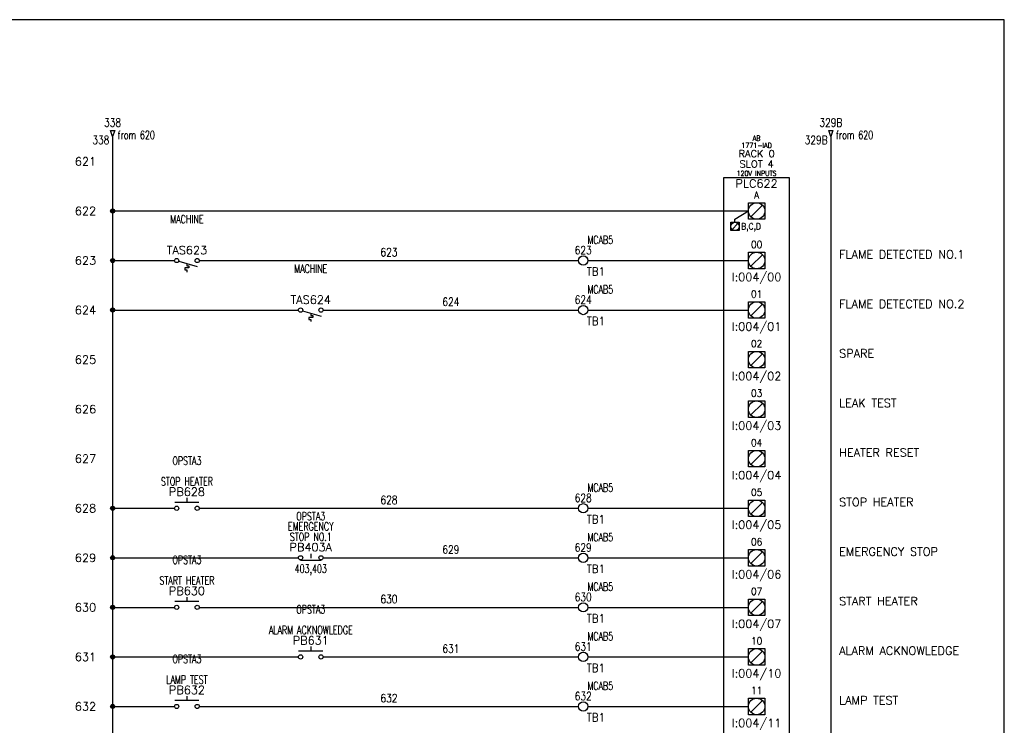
# Model space of a CAD drawing. Header units: inches. Extents: x 0 to 30, y 0 to 19.
# Tile 4 of 4: x 15.1 to 30, y 8.3 to 19. Entities that reach past the tile are written whole.
import ezdxf
from ezdxf.enums import TextEntityAlignment as Align

# ---------------------------------------------------------------- set-up
doc = ezdxf.new("R2010")
doc.units = ezdxf.units.IN
doc.header["$MEASUREMENT"] = 0
for name, color, linetype in [('BLK_18AWG', 251, 'Continuous'), ('DESC', 1, 'Continuous'), ('DESCCHILD', 20, 'Continuous'), ('LOC', 140, 'Continuous'), ('MISC', 30, 'Continuous'), ('RED_18AWG', 1, 'Continuous'), ('SYMS', 7, 'Continuous'), ('TAGS', 30, 'Continuous'), ('TERMS', 6, 'Continuous'), ('WHT_16AWG', 7, 'Continuous'), ('WIRENO', 3, 'Continuous'), ('WIREREF', 52, 'Continuous'), ('WIREREF_DEST', 62, 'Continuous'), ('XREF', 7, 'Continuous'), ('XREFCHILD', 134, 'Continuous')]:
    doc.layers.add(name, color=color, linetype=linetype)
doc.layers.add('Viewports', color=3, linetype='Continuous', plot=False)
doc.styles.add('LEGACY', font='romans.shx')
doc.styles.add('WD', font='romans.shx')

# ---------------------------------------------------------------- blocks, each defined once
blk = doc.blocks.new('PLCIO_7E6B')
at = {"layer": 'SYMS'}
for p, q in [((0.5, 0.5), (-0.5, 0.5)), ((-0.5, 0.5), (-0.5, -13.125)), ((0.5, -13.125), (0.5, 0.5)), ((-0.328, -0.125), (-0.125, 0)), ((-0.125, 0.125), (0.125, 0.125)), ((-0.125, -0.125), (-0.125, 0.125)), ((0.088, 0.088), (-0.088, -0.088)), ((0.125, 0.125), (0.125, -0.125)), ((-0.328, -0.172), (-0.328, -0.125)), ((0.125, -0.125), (-0.125, -0.125)), ((-0.391, -0.172), (-0.266, -0.172)), ((-0.391, -0.297), (-0.391, -0.172)), ((-0.266, -0.297), (-0.391, -0.297)), ((-0.284, -0.19), (-0.372, -0.279)), ((-0.266, -0.172), (-0.266, -0.297)), ((-0.125, -0.625), (0.125, -0.625)), ((-0.125, -0.875), (-0.125, -0.625)), ((-0.125, -0.625), (0.125, -0.625)), ((-0.125, -0.875), (-0.125, -0.625)), ((0.088, -0.662), (-0.088, -0.838)), ((0.125, -0.625), (0.125, -0.875)), ((0.125, -0.625), (0.125, -0.875)), ((0.125, -0.875), (-0.125, -0.875)), ((0.125, -0.875), (-0.125, -0.875)), ((-0.125, -1.375), (0.125, -1.375)), ((-0.125, -1.625), (-0.125, -1.375)), ((-0.125, -1.375), (0.125, -1.375)), ((-0.125, -1.625), (-0.125, -1.375)), ((0.088, -1.412), (-0.088, -1.588)), ((0.125, -1.375), (0.125, -1.625)), ((0.125, -1.375), (0.125, -1.625)), ((0.125, -1.625), (-0.125, -1.625)), ((0.125, -1.625), (-0.125, -1.625)), ((-0.125, -2.125), (0.125, -2.125)), ((-0.125, -2.375), (-0.125, -2.125)), ((-0.125, -2.125), (0.125, -2.125)), ((-0.125, -2.375), (-0.125, -2.125)), ((0.088, -2.162), (-0.088, -2.338)), ((0.125, -2.125), (0.125, -2.375)), ((0.125, -2.125), (0.125, -2.375)), ((0.125, -2.375), (-0.125, -2.375)), ((0.125, -2.375), (-0.125, -2.375)), ((-0.125, -2.875), (0.125, -2.875)), ((-0.125, -3.125), (-0.125, -2.875)), ((-0.125, -2.875), (0.125, -2.875)), ((-0.125, -3.125), (-0.125, -2.875)), ((0.088, -2.912), (-0.088, -3.088)), ((0.125, -2.875), (0.125, -3.125)), ((0.125, -2.875), (0.125, -3.125)), ((0.125, -3.125), (-0.125, -3.125)), ((0.125, -3.125), (-0.125, -3.125)), ((-0.125, -3.625), (0.125, -3.625)), ((-0.125, -3.875), (-0.125, -3.625)), ((-0.125, -3.625), (0.125, -3.625)), ((-0.125, -3.875), (-0.125, -3.625)), ((0.088, -3.662), (-0.088, -3.838)), ((0.125, -3.625), (0.125, -3.875)), ((0.125, -3.625), (0.125, -3.875)), ((0.125, -3.875), (-0.125, -3.875)), ((0.125, -3.875), (-0.125, -3.875)), ((-0.125, -4.375), (0.125, -4.375)), ((-0.125, -4.625), (-0.125, -4.375)), ((-0.125, -4.375), (0.125, -4.375)), ((-0.125, -4.625), (-0.125, -4.375)), ((0.088, -4.412), (-0.088, -4.588)), ((0.125, -4.375), (0.125, -4.625)), ((0.125, -4.375), (0.125, -4.625)), ((0.125, -4.625), (-0.125, -4.625)), ((0.125, -4.625), (-0.125, -4.625)), ((-0.125, -5.125), (0.125, -5.125)), ((-0.125, -5.375), (-0.125, -5.125)), ((-0.125, -5.125), (0.125, -5.125)), ((-0.125, -5.375), (-0.125, -5.125)), ((0.088, -5.162), (-0.088, -5.338)), ((0.125, -5.125), (0.125, -5.375)), ((0.125, -5.125), (0.125, -5.375)), ((0.125, -5.375), (-0.125, -5.375)), ((0.125, -5.375), (-0.125, -5.375)), ((-0.125, -5.875), (0.125, -5.875)), ((-0.125, -6.125), (-0.125, -5.875)), ((-0.125, -5.875), (0.125, -5.875)), ((-0.125, -6.125), (-0.125, -5.875)), ((0.088, -5.912), (-0.088, -6.088)), ((0.125, -5.875), (0.125, -6.125)), ((0.125, -5.875), (0.125, -6.125)), ((0.125, -6.125), (-0.125, -6.125)), ((0.125, -6.125), (-0.125, -6.125)), ((-0.125, -6.625), (0.125, -6.625)), ((-0.125, -6.875), (-0.125, -6.625)), ((-0.125, -6.625), (0.125, -6.625)), ((-0.125, -6.875), (-0.125, -6.625)), ((0.088, -6.662), (-0.088, -6.838)), ((0.125, -6.625), (0.125, -6.875)), ((0.125, -6.625), (0.125, -6.875)), ((0.125, -6.875), (-0.125, -6.875)), ((0.125, -6.875), (-0.125, -6.875)), ((-0.125, -7.375), (0.125, -7.375)), ((-0.125, -7.625), (-0.125, -7.375)), ((-0.125, -7.375), (0.125, -7.375)), ((-0.125, -7.625), (-0.125, -7.375)), ((0.088, -7.412), (-0.088, -7.588)), ((0.125, -7.375), (0.125, -7.625)), ((0.125, -7.375), (0.125, -7.625)), ((0.125, -7.625), (-0.125, -7.625)), ((0.125, -7.625), (-0.125, -7.625))]:
    blk.add_line(p, q, dxfattribs=at)
for centre, radius in [((0, 0), 0.125), ((-0.328, -0.234), 0.0625), ((0, -0.75), 0.125), ((0, -1.5), 0.125), ((0, -2.25), 0.125), ((0, -3), 0.125), ((0, -3.75), 0.125), ((0, -4.5), 0.125), ((0, -5.25), 0.125), ((0, -6), 0.125), ((0, -6.75), 0.125), ((0, -7.5), 0.125)]:
    blk.add_circle(centre, radius, dxfattribs=at)
at = {"layer": 'SYMS', "style": 'LEGACY'}
for tag, height, width, p in [('LOC', 0.0781, 0.8, (0, 1.17)), ('MFG', 0.0781, 0.8, (0, 1.062)), ('CAT', 0.0781, 0.9, (0, 0.953)), ('DESC', 0.0781, 0.8, (0, 0.53)), ('TERM01', 0.109, 0.9, (0, 0.188)), ('TERM02', 0.109, 0.9, (0, -0.562)), ('TERM03', 0.109, 0.9, (0, -1.312)), ('TERM04', 0.109, 0.9, (0, -2.062)), ('TERM05', 0.109, 0.9, (0, -2.812)), ('TERM06', 0.109, 0.9, (0, -3.562)), ('TERM07', 0.109, 0.9, (0, -4.312)), ('TERM08', 0.109, 0.9, (0, -5.062)), ('TERM09', 0.109, 0.9, (0, -5.812)), ('TERM10', 0.109, 0.9, (0, -6.562)), ('TERM11', 0.109, 0.9, (0, -7.312)), ('TERM12', 0.109, 0.9, (0, -8.062)), ('TERM13', 0.109, 0.9, (0, -8.812)), ('TERM14', 0.109, 0.9, (0, -9.562)), ('TERM15', 0.109, 0.9, (0, -10.312)), ('TERM16', 0.109, 0.9, (0, -11.062)), ('TERM17', 0.109, 0.9, (0, -11.812)), ('TERM18', 0.109, 0.9, (0, -12.562))]:
    blk.add_attdef(tag, text='', height=height, dxfattribs=dict(at, width=width)).set_placement(p, align=Align.CENTER)
at = {"layer": 'SYMS', "linetype": 'Continuous', "style": 'LEGACY', "flags": 9}
blk.add_attdef('ASSYCODE', text='', height=0.01, dxfattribs=at).set_placement((0.23, 1.071), align=Align.CENTER)
at = {"layer": 'SYMS', "style": 'LEGACY'}
for tag, p in [('LINE1', (0, 0.812)), ('LINE2', (0, 0.656)), ('TAG', (0, 0.353))]:
    blk.add_attdef(tag, text='', height=0.109, dxfattribs=at).set_placement(p, align=Align.CENTER)
at = {"layer": 'SYMS', "style": 'LEGACY', "flags": 1}
for tag, p in [('X4TERM01', (-0.125, 0)), ('X4TERM02', (-0.125, -0.75)), ('X4TERM03', (-0.125, -1.5)), ('X4TERM04', (-0.125, -2.25)), ('X4TERM05', (-0.125, -3)), ('X4TERM06', (-0.125, -3.75)), ('X4TERM07', (-0.125, -4.5)), ('X4TERM08', (-0.125, -5.25)), ('X4TERM09', (-0.125, -6)), ('X4TERM10', (-0.125, -6.75)), ('X4TERM11', (-0.125, -7.5)), ('X4TERM12', (-0.125, -8.25)), ('X4TERM13', (-0.125, -9)), ('X4TERM14', (-0.125, -9.75)), ('X4TERM15', (-0.125, -10.5)), ('X4TERM16', (-0.125, -11.25)), ('X4TERM17', (-0.125, -12)), ('X1TERM18', (0.125, -12.75))]:
    blk.add_attdef(tag, p, '', height=0.01, dxfattribs=at)
at = {"layer": 'SYMS', "style": 'LEGACY', "width": 0.9}
for tag, p in [('TERMDESC01', (-0.172, -0.062)), ('TERMDESC02', (-0.188, -0.812)), ('TERMDESC03', (-0.188, -1.562)), ('TERMDESC04', (-0.188, -2.312)), ('TERMDESC05', (-0.188, -3.062)), ('TERMDESC06', (-0.188, -3.812)), ('TERMDESC07', (-0.188, -4.562)), ('TERMDESC08', (-0.188, -5.312)), ('TERMDESC09', (-0.188, -6.062)), ('TERMDESC10', (-0.188, -6.812)), ('TERMDESC11', (-0.188, -7.562)), ('TERMDESC12', (-0.188, -8.312)), ('TERMDESC13', (-0.188, -9.062)), ('TERMDESC14', (-0.188, -9.812)), ('TERMDESC15', (-0.188, -10.562)), ('TERMDESC16', (-0.188, -11.312)), ('TERMDESC17', (-0.188, -12.062))]:
    blk.add_attdef(tag, text='', height=0.0781, dxfattribs=at).set_placement(p, align=Align.TOP_RIGHT)
for tag, height, p in [('TERM', 0.0938, (-0.234, -0.188)), ('TERMDESC18', 0.0781, (0.188, -12.812))]:
    blk.add_attdef(tag, text='', height=height, dxfattribs=at).set_placement(p, align=Align.TOP_LEFT)
for tag, p in [('DESCA02', (1.25, -0.719)), ('DESCB02', (1.25, -0.859)), ('DESCC02', (1.25, -1)), ('DESCD02', (1.25, -1.141)), ('DESCE02', (1.25, -1.281)), ('DESCA03', (1.25, -1.469)), ('DESCB03', (1.25, -1.609)), ('DESCC03', (1.25, -1.75)), ('DESCD03', (1.25, -1.891)), ('DESCE03', (1.25, -2.031)), ('DESCA04', (1.25, -2.219)), ('DESCB04', (1.25, -2.359)), ('DESCC04', (1.25, -2.5)), ('DESCD04', (1.25, -2.641)), ('DESCE04', (1.25, -2.781)), ('DESCA05', (1.25, -2.969)), ('DESCB05', (1.25, -3.109)), ('DESCC05', (1.25, -3.25)), ('DESCD05', (1.25, -3.391)), ('DESCE05', (1.25, -3.531)), ('DESCA06', (1.25, -3.719)), ('DESCB06', (1.25, -3.859)), ('DESCC06', (1.25, -4)), ('DESCD06', (1.25, -4.141)), ('DESCE06', (1.25, -4.281)), ('DESCA07', (1.25, -4.469)), ('DESCB07', (1.25, -4.609)), ('DESCC07', (1.25, -4.75)), ('DESCD07', (1.25, -4.891)), ('DESCE07', (1.25, -5.031)), ('DESCA08', (1.25, -5.219)), ('DESCB08', (1.25, -5.359)), ('DESCC08', (1.25, -5.5)), ('DESCD08', (1.25, -5.641)), ('DESCE08', (1.25, -5.781)), ('DESCA09', (1.25, -5.969)), ('DESCB09', (1.25, -6.109)), ('DESCC09', (1.25, -6.25)), ('DESCD09', (1.25, -6.391)), ('DESCE09', (1.25, -6.531)), ('DESCA10', (1.25, -6.719)), ('DESCB10', (1.25, -6.859)), ('DESCC10', (1.25, -7)), ('DESCD10', (1.25, -7.141)), ('DESCE10', (1.25, -7.281)), ('DESCA11', (1.25, -7.469)), ('DESCB11', (1.25, -7.609)), ('DESCC11', (1.25, -7.75)), ('DESCD11', (1.25, -7.891)), ('DESCE11', (1.25, -8.031)), ('DESCA12', (1.25, -8.219)), ('DESCB12', (1.25, -8.359)), ('DESCC12', (1.25, -8.5)), ('DESCD12', (1.25, -8.641)), ('DESCE12', (1.25, -8.781)), ('DESCA13', (1.25, -8.969)), ('DESCB13', (1.25, -9.109)), ('DESCC13', (1.25, -9.25)), ('DESCD13', (1.25, -9.391)), ('DESCE13', (1.25, -9.531)), ('DESCA14', (1.25, -9.719)), ('DESCB14', (1.25, -9.859)), ('DESCC14', (1.25, -10)), ('DESCD14', (1.25, -10.141)), ('DESCE14', (1.25, -10.281)), ('DESCA15', (1.25, -10.469)), ('DESCB15', (1.25, -10.609)), ('DESCC15', (1.25, -10.75)), ('DESCD15', (1.25, -10.891)), ('DESCE15', (1.25, -11.031)), ('DESCA16', (1.25, -11.219)), ('DESCB16', (1.25, -11.359)), ('DESCC16', (1.25, -11.5)), ('DESCD16', (1.25, -11.641)), ('DESCE16', (1.25, -11.781)), ('DESCA17', (1.25, -11.969)), ('DESCB17', (1.25, -12.109)), ('DESCC17', (1.25, -12.25)), ('DESCD17', (1.25, -12.391)), ('DESCE17', (1.25, -12.531))]:
    blk.add_attdef(tag, p, '', height=0.109, dxfattribs=at)
at = {"layer": 'SYMS', "style": 'LEGACY'}
for tag, p in [('TAGA02', (0, -0.938)), ('TAGA03', (0, -1.688)), ('TAGA04', (0, -2.438)), ('TAGA05', (0, -3.188)), ('TAGA06', (0, -3.938)), ('TAGA07', (0, -4.688)), ('TAGA08', (0, -5.438)), ('TAGA09', (0, -6.188)), ('TAGA10', (0, -6.938)), ('TAGA11', (0, -7.688)), ('TAGA12', (0, -8.438)), ('TAGA13', (0, -9.188)), ('TAGA14', (0, -9.938)), ('TAGA15', (0, -10.688)), ('TAGA16', (0, -11.438)), ('TAGA17', (0, -12.188))]:
    blk.add_attdef(tag, text='', height=0.109, dxfattribs=at).set_placement(p, align=Align.TOP_CENTER)
blk = doc.blocks.new('HTS11')
at = {"linetype": 'Continuous'}
blk.add_line((-0.125, -0.01), (0.157, -0.091), dxfattribs=at)
for p, q in [((0.031, -0.111), (-0.031, -0.111)), ((-0.031, -0.111), (-0.031, -0.142)), ((-0.031, -0.142), (0, -0.142)), ((0, -0.046), (0, -0.08)), ((0, -0.08), (0.031, -0.08)), ((0, -0.142), (0, -0.174)), ((0.031, -0.08), (0.031, -0.111))]:
    blk.add_line(p, q)
for centre in [(-0.155, 0), (0.155, 0)]:
    blk.add_circle(centre, 0.0322)
at = {"style": 'WD', "width": 0.7}
for tag, p in [('INST', (0, 0.732)), ('LOC', (0, 0.562)), ('DESC1', (0, 0.406)), ('DESC2', (0, 0.25)), ('XREF', (0, -0.332))]:
    blk.add_attdef(tag, text='', height=0.125, dxfattribs=at).set_placement(p, align=Align.CENTER)
at = {"style": 'WD'}
blk.add_attdef('TAG1', text='', height=0.125, dxfattribs=at).set_placement((0, 0.094), align=Align.CENTER)
for tag, p, height, flags in [('X4TERM01', (-0.188, 0), 0.0125, 1), ('CONTACT', (0.038, 0.02), 0.01, 1), ('FAMILY', (0.038, 0.037), 0.01, 9), ('X1TERM02', (0.188, 0), 0.0125, 1)]:
    blk.add_attdef(tag, p, '', height=height, dxfattribs=dict(at, flags=flags))
for tag, p in [('X2LINK', (0, 0.031)), ('X8LINK', (0, -0.219))]:
    blk.add_attdef(tag, p, '', height=0.01, dxfattribs=at)
at = {"linetype": 'Continuous', "style": 'WD', "flags": 9}
for tag, p in [('CAT', (0.063, -0.007)), ('ASSYCODE', (0.062, -0.047)), ('MFG', (0.063, -0.027))]:
    blk.add_attdef(tag, text='', height=0.01, dxfattribs=at).set_placement(p, align=Align.CENTER)
at = {"linetype": 'Continuous', "style": 'WD', "flags": 8}
blk.add_attdef('TERM01', text='', height=0.125, dxfattribs=at).set_placement((-0.25, -0.016), align=Align.TOP_RIGHT)
blk.add_attdef('TERM02', text='', height=0.125, dxfattribs=at).set_placement((0.25, -0.016), align=Align.TOP_LEFT)
at = {"style": 'WD', "width": 0.7}
for tag, p in [('RATING1', (0.281, -0.294)), ('WDTAGALT', (0.281, -0.466))]:
    blk.add_attdef(tag, p, '', height=0.125, dxfattribs=at)
blk = doc.blocks.new('WDDOT')
for radius in [0.03, 0.0187, 0.00929]:
    blk.add_circle((0, 0), radius)
blk = doc.blocks.new('WD_MLRH')
at = {"style": 'WD'}
blk.add_attdef('RUNGFIRST', text='', height=0.125, dxfattribs=at).set_placement((-0.25, 0), align=Align.MIDDLE_RIGHT)
at = {"style": 'WD', "flags": 1}
for tag, p in [('RUNGHORV', (-0.25, -0.127)), ('RUNGINC', (-0.25, -0.163)), ('WIREMODE', (-0.25, -0.281)), ('RUNGDIST', (-0.25, -0.2)), ('RUNGCNT', (-0.25, -0.237)), ('WIREFMT', (-0.25, -0.321)), ('WIRE-START', (-0.25, -0.356)), ('WIRE-GSUF', (-0.25, -0.396)), ('PH3SPACE', (-0.25, -0.437))]:
    blk.add_attdef(tag, text='', height=0.025, dxfattribs=at).set_placement(p, align=Align.RIGHT)
blk = doc.blocks.new('HA1D2')
blk.add_lwpolyline([(0, 0.094), (0.031, 0.094), (0, 0), (-0.031, 0.094), (0, 0.094)])
at = {"style": 'WD', "width": 0.8, "flags": 8}
blk.add_attdef('WIRENO', text='', height=0.125, dxfattribs=at).set_placement((0, 0.15), align=Align.CENTER)
at = {"style": 'WD', "flags": 1}
for tag, p in [('X8TERM01', (0, 0)), ('SIGCODE', (0.026, 0.066))]:
    blk.add_attdef(tag, p, '', height=0.01, dxfattribs=at)
at = {"style": 'WD', "width": 0.7}
for tag, p in [('XREF', (0.077, -0.037)), ('DESC1', (0.077, -0.206))]:
    blk.add_attdef(tag, p, '', height=0.125, dxfattribs=at)
blk = doc.blocks.new('HT0W02')
blk.add_circle((0, 0), 0.0699)
at = {"style": 'WD'}
for tag, p, width in [('INST', (0.062, 0.42), 0.7), ('LOC', (0.062, 0.25), 0.7), ('DESC1', (0.053, -0.385), 0.8)]:
    blk.add_attdef(tag, p, '', height=0.125, dxfattribs=dict(at, width=width))
at = {"linetype": 'Continuous', "style": 'WD', "width": 0.8, "flags": 8}
blk.add_attdef('WIRENO', text='', height=0.125, dxfattribs=at).set_placement((0, 0.094), align=Align.CENTER)
at = {"style": 'WD', "flags": 1}
for tag, p, height in [('X4TERM01', (-0.07, 0), 0.0125), ('X4TERMDESC01', (-0.055, -0.023), 0.025), ('X2TERMDESC01', (-0.006, 0.029), 0.025), ('X2TERM01', (0, 0.07), 0.0125), ('STRIPSEQ', (0, 0), 0.00125), ('X1TERMDESC01', (0.039, -0.003), 0.025), ('X1TERM01', (0.07, 0), 0.0125), ('LINKTERM', (0, -0.002), 0.00125), ('X8TERM01', (0, -0.07), 0.0125), ('X8TERMDESC01', (0, -0.054), 0.025)]:
    blk.add_attdef(tag, p, '', height=height, dxfattribs=at)
at = {"linetype": 'Continuous', "style": 'WD'}
for tag, p, height, width, flags in [('TAGSTRIP', (0.053, -0.229), 0.125, 0.9, 8), ('CAT', (0.213, -0.406), 0.109, 0.8, 1), ('DESC2', (0.053, -0.541), 0.125, 0.8, 8), ('DESC3', (0.053, -0.698), 0.125, 0.8, 8)]:
    blk.add_attdef(tag, p, '', height=height, dxfattribs=dict(at, width=width, flags=flags))
at = {"linetype": 'Continuous', "style": 'WD', "width": 0.8, "flags": 1}
blk.add_attdef('MFG', text='', height=0.109, dxfattribs=at).set_placement((0.088, -0.406), align=Align.RIGHT)
at = {"style": 'WD', "width": 0.7, "flags": 1}
blk.add_attdef('ASSYCODE', (0.062, -0.281), '', height=0.01, dxfattribs=at)
blk = doc.blocks.new('HPB11')
for p, q in [((0, 0.156), (0, 0.094)), ((-0.185, 0.094), (0.18, 0.094))]:
    blk.add_line(p, q)
for centre in [(-0.155, 0), (0.155, 0)]:
    blk.add_circle(centre, 0.0322)
at = {"style": 'WD', "width": 0.7}
for tag, p in [('INST', (0, 0.826)), ('LOC', (0, 0.656)), ('DESC1', (0, 0.5)), ('DESC2', (0, 0.344)), ('XREF', (0, -0.219))]:
    blk.add_attdef(tag, text='', height=0.125, dxfattribs=at).set_placement(p, align=Align.CENTER)
at = {"style": 'WD'}
blk.add_attdef('TAG1', text='', height=0.125, dxfattribs=at).set_placement((0, 0.188), align=Align.CENTER)
for tag, p in [('X2LINK', (0, 0.219)), ('X8LINK', (0, 0))]:
    blk.add_attdef(tag, p, '', height=0.01, dxfattribs=at)
for tag, p, height, flags in [('FAMILY', (0.205, 0.152), 0.01, 9), ('X4TERM01', (-0.188, 0), 0.0125, 1), ('X1TERM02', (0.188, 0), 0.0125, 1), ('CONTACT', (0.205, 0.136), 0.01, 1)]:
    blk.add_attdef(tag, p, '', height=height, dxfattribs=dict(at, flags=flags))
at = {"linetype": 'Continuous', "style": 'WD', "flags": 9}
for tag, p in [('ASSYCODE', (0.23, 0.071)), ('MFG', (0.228, 0.089)), ('CAT', (0.23, 0.108))]:
    blk.add_attdef(tag, text='', height=0.01, dxfattribs=at).set_placement(p, align=Align.CENTER)
at = {"linetype": 'Continuous', "style": 'WD', "flags": 8}
blk.add_attdef('TERM01', text='', height=0.125, dxfattribs=at).set_placement((-0.25, -0.031), align=Align.TOP_RIGHT)
blk.add_attdef('TERM02', text='', height=0.125, dxfattribs=at).set_placement((0.25, -0.031), align=Align.TOP_LEFT)
blk = doc.blocks.new('WD_WNV')
at = {"linetype": 'Continuous', "style": 'WD', "width": 0.8}
blk.add_attdef('WIRENO', text='', height=0.125, dxfattribs=at).set_placement((-0.05, 0), align=Align.MIDDLE_RIGHT)
at = {"style": 'WD', "flags": 1}
for tag, p in [('W01USER', (-0.062, 0.094)), ('W02USER', (-0.062, 0.086)), ('W03USER', (-0.062, 0.078)), ('W04USER', (-0.062, 0.07)), ('W05USER', (-0.062, 0.062)), ('W06USER', (-0.062, 0.055)), ('W07USER', (-0.062, 0.047)), ('W08USER', (-0.062, 0.039)), ('W09USER', (-0.062, 0.031)), ('W10USER', (-0.062, 0.023))]:
    blk.add_attdef(tag, text='', height=0.005, dxfattribs=at).set_placement(p, align=Align.CENTER)
blk = doc.blocks.new('WD_WNH')
at = {"linetype": 'Continuous', "style": 'WD', "width": 0.8}
blk.add_attdef('WIRENO', text='', height=0.125, dxfattribs=at).set_placement((0, 0.062), align=Align.CENTER)
at = {"style": 'WD', "flags": 1}
for tag, p in [('W01USER', (0, 0.078)), ('W02USER', (0, 0.07)), ('W03USER', (0, 0.062)), ('W04USER', (0, 0.055)), ('W05USER', (0, 0.047)), ('W06USER', (0, 0.039)), ('W07USER', (0, 0.031)), ('W08USER', (0, 0.023)), ('W09USER', (0, 0.016)), ('W10USER', (0, 0.008))]:
    blk.add_attdef(tag, text='', height=0.005, dxfattribs=at).set_placement(p, align=Align.CENTER)
blk = doc.blocks.new('HPB22')
for p, q in [((0, 0.062), (0, -0.005)), ((-0.156, -0.034), (0.156, -0.034))]:
    blk.add_line(p, q)
for centre in [(-0.155, 0), (0.155, 0)]:
    blk.add_circle(centre, 0.0322)
at = {"style": 'WD', "width": 0.7}
for tag, p in [('INST', (0, 0.738)), ('LOC', (0, 0.568)), ('DESC1', (0, 0.412)), ('DESC2', (0, 0.255)), ('XREF', (0, -0.227))]:
    blk.add_attdef(tag, text='', height=0.125, dxfattribs=at).set_placement(p, align=Align.CENTER)
at = {"style": 'WD'}
blk.add_attdef('TAG2', text='', height=0.125, dxfattribs=at).set_placement((0, 0.099), align=Align.CENTER)
for tag, p, height, flags in [('X4TERM01', (-0.188, 0), 0.0125, 1), ('CONTACT', (0.054, 0.042), 0.01, 9), ('FAMILY', (0.054, 0.058), 0.01, 9), ('X1TERM02', (0.188, 0), 0.0125, 1)]:
    blk.add_attdef(tag, p, '', height=height, dxfattribs=dict(at, flags=flags))
for tag, p in [('X2LINK', (0, 0.125)), ('X8LINK', (0, -0.094))]:
    blk.add_attdef(tag, p, '', height=0.01, dxfattribs=at)
at = {"linetype": 'Continuous', "style": 'WD', "flags": 8}
blk.add_attdef('TERM01', text='', height=0.125, dxfattribs=at).set_placement((-0.25, -0.031), align=Align.TOP_RIGHT)
blk.add_attdef('TERM02', text='', height=0.125, dxfattribs=at).set_placement((0.25, -0.031), align=Align.TOP_LEFT)

msp = doc.modelspace()

# ---------------------------------------------------------------- linework, layer by layer
at = {"layer": 'BLK_18AWG'}
for p, q in [((16.5, 17.25), (16.5, 2.25)), ((16.5, 16.125), (26.125, 16.125)), ((16.5, 15.375), (17.438, 15.375)), ((16.5, 14.625), (19.312, 14.625)), ((16.5, 11.625), (17.438, 11.625)), ((16.5, 10.875), (19.312, 10.875)), ((16.5, 10.125), (17.438, 10.125)), ((16.5, 9.375), (19.312, 9.375)), ((16.5, 8.625), (17.438, 8.625))]:
    msp.add_line(p, q, dxfattribs=at)
at = {"layer": 'RED_18AWG'}
for p, q in [((17.812, 15.375), (23.555, 15.375)), ((23.695, 15.375), (26.125, 15.375)), ((19.688, 14.625), (23.555, 14.625)), ((23.695, 14.625), (26.125, 14.625)), ((17.812, 11.625), (23.555, 11.625)), ((23.695, 11.625), (26.125, 11.625)), ((19.688, 10.875), (23.555, 10.875)), ((23.695, 10.875), (26.125, 10.875)), ((17.812, 10.125), (23.555, 10.125)), ((23.695, 10.125), (26.125, 10.125)), ((19.688, 9.375), (23.555, 9.375)), ((23.695, 9.375), (26.125, 9.375)), ((17.812, 8.625), (23.555, 8.625)), ((23.695, 8.625), (26.125, 8.625))]:
    msp.add_line(p, q, dxfattribs=at)
at = {"layer": 'Viewports'}
msp.add_lwpolyline([(0, 0), (30, 0), (30, 19.02), (0, 19.02)], close=True, dxfattribs=at)
at = {"layer": 'WHT_16AWG'}
msp.add_line((27.375, 17.25), (27.375, 2.25), dxfattribs=at)

# ---------------------------------------------------------------- block references
ref = msp.add_blockref('PLCIO_7E6B', (26.25, 16.125))
ref.add_attrib('TERM01', 'A', dxfattribs={"layer": 'TERMS', "height": 0.109, "style": 'WD', "width": 0.9}).set_placement((26.25, 16.312), align=Align.CENTER)
ref.add_attrib('TAG', 'PLC622', dxfattribs={"layer": 'TAGS', "height": 0.125, "style": 'WD'}).set_placement((26.25, 16.478), align=Align.CENTER)
ref.add_attrib('TERM', 'B,C,D', dxfattribs={"layer": 'TERMS', "height": 0.0938, "style": 'WD', "width": 0.9}).set_placement((26.016, 15.938), align=Align.TOP_LEFT)
ref.add_attrib('LINE1', 'RACK 0', dxfattribs={"layer": 'MISC', "height": 0.1094, "style": 'WD'}).set_placement((26.25, 16.938), align=Align.CENTER)
ref.add_attrib('LINE2', 'SLOT 4', dxfattribs={"layer": 'MISC', "height": 0.1094, "style": 'WD'}).set_placement((26.25, 16.781), align=Align.CENTER)
ref.add_attrib('DESC', '120V INPUTS', dxfattribs={"layer": 'DESC', "height": 0.07812, "style": 'WD', "width": 0.8}).set_placement((26.25, 16.655), align=Align.CENTER)
ref.add_attrib('CAT', '1771-IAD', dxfattribs={"layer": 'MISC', "height": 0.0781, "style": 'WD', "width": 0.9}).set_placement((26.25, 17.078), align=Align.CENTER)
ref.add_attrib('MFG', 'AB', dxfattribs={"layer": 'MISC', "height": 0.0781, "style": 'WD', "width": 0.8}).set_placement((26.25, 17.188), align=Align.CENTER)
ref.add_attrib('TERM02', '00', dxfattribs={"layer": 'TERMS', "height": 0.1094, "style": 'WD', "width": 0.9}).set_placement((26.25, 15.562), align=Align.CENTER)
ref.add_attrib('TAGA02', 'I:004/00', dxfattribs={"layer": 'TAGS', "height": 0.125, "style": 'WD'}).set_placement((26.25, 15.188), align=Align.TOP_CENTER)
ref.add_attrib('DESCA02', 'FLAME DETECTED NO.1', (27.5, 15.406), dxfattribs={"layer": 'DESC', "height": 0.125, "style": 'WD'})
ref.add_attrib('TERM03', '01', dxfattribs={"layer": 'TERMS', "height": 0.1094, "style": 'WD', "width": 0.9}).set_placement((26.25, 14.812), align=Align.CENTER)
ref.add_attrib('TAGA03', 'I:004/01', dxfattribs={"layer": 'TAGS', "height": 0.125, "style": 'WD'}).set_placement((26.25, 14.438), align=Align.TOP_CENTER)
ref.add_attrib('DESCA03', 'FLAME DETECTED NO.2', (27.5, 14.656), dxfattribs={"layer": 'DESC', "height": 0.125, "style": 'WD'})
ref.add_attrib('TERM04', '02', dxfattribs={"layer": 'TERMS', "height": 0.1094, "style": 'WD', "width": 0.9}).set_placement((26.25, 14.062), align=Align.CENTER)
ref.add_attrib('TAGA04', 'I:004/02', dxfattribs={"layer": 'TAGS', "height": 0.125, "style": 'WD'}).set_placement((26.25, 13.688), align=Align.TOP_CENTER)
ref.add_attrib('DESCA04', 'SPARE', (27.5, 13.906), dxfattribs={"layer": 'DESC', "height": 0.125, "style": 'WD'})
ref.add_attrib('TERM05', '03', dxfattribs={"layer": 'TERMS', "height": 0.1094, "style": 'WD', "width": 0.9}).set_placement((26.25, 13.312), align=Align.CENTER)
ref.add_attrib('TAGA05', 'I:004/03', dxfattribs={"layer": 'TAGS', "height": 0.125, "style": 'WD'}).set_placement((26.25, 12.938), align=Align.TOP_CENTER)
ref.add_attrib('DESCA05', 'LEAK TEST', (27.5, 13.156), dxfattribs={"layer": 'DESC', "height": 0.125, "style": 'WD'})
ref.add_attrib('TERM06', '04', dxfattribs={"layer": 'TERMS', "height": 0.1094, "style": 'WD', "width": 0.9}).set_placement((26.25, 12.562), align=Align.CENTER)
ref.add_attrib('TAGA06', 'I:004/04', dxfattribs={"layer": 'TAGS', "height": 0.125, "style": 'WD'}).set_placement((26.25, 12.188), align=Align.TOP_CENTER)
ref.add_attrib('DESCA06', 'HEATER RESET', (27.5, 12.406), dxfattribs={"layer": 'DESC', "height": 0.125, "style": 'WD'})
ref.add_attrib('TERM07', '05', dxfattribs={"layer": 'TERMS', "height": 0.1094, "style": 'WD', "width": 0.9}).set_placement((26.25, 11.812), align=Align.CENTER)
ref.add_attrib('TAGA07', 'I:004/05', dxfattribs={"layer": 'TAGS', "height": 0.125, "style": 'WD'}).set_placement((26.25, 11.438), align=Align.TOP_CENTER)
ref.add_attrib('DESCA07', 'STOP HEATER', (27.5, 11.656), dxfattribs={"layer": 'DESC', "height": 0.125, "style": 'WD'})
ref.add_attrib('TERM08', '06', dxfattribs={"layer": 'TERMS', "height": 0.1094, "style": 'WD', "width": 0.9}).set_placement((26.25, 11.062), align=Align.CENTER)
ref.add_attrib('TAGA08', 'I:004/06', dxfattribs={"layer": 'TAGS', "height": 0.125, "style": 'WD'}).set_placement((26.25, 10.688), align=Align.TOP_CENTER)
ref.add_attrib('DESCA08', 'EMERGENCY STOP', (27.5, 10.906), dxfattribs={"layer": 'DESC', "height": 0.125, "style": 'WD'})
ref.add_attrib('TERM09', '07', dxfattribs={"layer": 'TERMS', "height": 0.1094, "style": 'WD', "width": 0.9}).set_placement((26.25, 10.312), align=Align.CENTER)
ref.add_attrib('TAGA09', 'I:004/07', dxfattribs={"layer": 'TAGS', "height": 0.125, "style": 'WD'}).set_placement((26.25, 9.938), align=Align.TOP_CENTER)
ref.add_attrib('DESCA09', 'START HEATER', (27.5, 10.156), dxfattribs={"layer": 'DESC', "height": 0.125, "style": 'WD'})
ref.add_attrib('TERM10', '10', dxfattribs={"layer": 'TERMS', "height": 0.1094, "style": 'WD', "width": 0.9}).set_placement((26.25, 9.562), align=Align.CENTER)
ref.add_attrib('TAGA10', 'I:004/10', dxfattribs={"layer": 'TAGS', "height": 0.125, "style": 'WD'}).set_placement((26.25, 9.188), align=Align.TOP_CENTER)
ref.add_attrib('DESCA10', 'ALARM ACKNOWLEDGE', (27.5, 9.406), dxfattribs={"layer": 'DESC', "height": 0.125, "style": 'WD'})
ref.add_attrib('TERM11', '11', dxfattribs={"layer": 'TERMS', "height": 0.1094, "style": 'WD', "width": 0.9}).set_placement((26.25, 8.812), align=Align.CENTER)
ref.add_attrib('TAGA11', 'I:004/11', dxfattribs={"layer": 'TAGS', "height": 0.125, "style": 'WD'}).set_placement((26.25, 8.438), align=Align.TOP_CENTER)
ref.add_attrib('DESCA11', 'LAMP TEST', (27.5, 8.656), dxfattribs={"layer": 'DESC', "height": 0.125, "style": 'WD'})
at = {"layer": 'SYMS'}
ref = msp.add_blockref('HA1D2', (16.5, 17.25), dxfattribs=at)
ref.add_attrib('WIRENO', '338', dxfattribs={"layer": 'WIREREF_DEST', "height": 0.125, "style": 'WD', "width": 0.8, "flags": 8}).set_placement((16.5, 17.4), align=Align.CENTER)
ref.add_attrib('XREF', 'from 620', (16.577, 17.213), dxfattribs={"layer": 'XREF', "height": 0.125, "style": 'WD', "width": 0.7})
ref = msp.add_blockref('HA1D2', (27.375, 17.25), dxfattribs=at)
ref.add_attrib('WIRENO', '329B', dxfattribs={"layer": 'WIREREF_DEST', "height": 0.125, "style": 'WD', "width": 0.8, "flags": 8}).set_placement((27.375, 17.4), align=Align.CENTER)
ref.add_attrib('XREF', 'from 620', (27.452, 17.213), dxfattribs={"layer": 'XREF', "height": 0.125, "style": 'WD', "width": 0.7})
ref = msp.add_blockref('WD_MLRH', (16.5, 16.875), dxfattribs=at)
ref.add_attrib('RUNGFIRST', '621', dxfattribs={"layer": 'MISC', "height": 0.125, "style": 'WD'}).set_placement((16.25, 16.875), align=Align.MIDDLE_RIGHT)
for p in [(16.5, 16.125), (16.5, 15.375), (16.5, 14.625), (16.5, 11.625), (16.5, 10.875), (16.5, 10.125), (16.5, 9.375), (16.5, 8.625)]:
    msp.add_blockref('WDDOT', p, dxfattribs=at)
ref = msp.add_blockref('HTS11', (17.625, 15.375), dxfattribs=at)
ref.add_attrib('LOC', 'MACHINE', dxfattribs={"layer": 'LOC', "height": 0.125, "style": 'WD', "width": 0.7}).set_placement((17.625, 15.938), align=Align.CENTER)
ref.add_attrib('TAG1', 'TAS623', dxfattribs={"layer": 'TAGS', "height": 0.125, "style": 'WD'}).set_placement((17.625, 15.469), align=Align.CENTER)
ref = msp.add_blockref('HT0W02', (23.625, 15.375), dxfattribs=at)
ref.add_attrib('WIRENO', '623', dxfattribs={"layer": 'WIREREF', "linetype": 'Continuous', "height": 0.125, "style": 'WD', "width": 0.8, "flags": 8}).set_placement((23.625, 15.469), align=Align.CENTER)
ref.add_attrib('LOC', 'MCAB5', (23.688, 15.625), dxfattribs={"layer": 'LOC', "height": 0.125, "style": 'WD', "width": 0.7})
ref.add_attrib('TAGSTRIP', 'TB1', (23.678, 15.146), dxfattribs={"layer": 'TAGS', "linetype": 'Continuous', "height": 0.125, "style": 'WD', "width": 0.9, "flags": 8})
ref = msp.add_blockref('HTS11', (19.5, 14.625), dxfattribs=at)
ref.add_attrib('LOC', 'MACHINE', dxfattribs={"layer": 'LOC', "height": 0.125, "style": 'WD', "width": 0.7}).set_placement((19.5, 15.188), align=Align.CENTER)
ref.add_attrib('TAG1', 'TAS624', dxfattribs={"layer": 'TAGS', "height": 0.125, "style": 'WD'}).set_placement((19.5, 14.719), align=Align.CENTER)
ref = msp.add_blockref('HT0W02', (23.625, 14.625), dxfattribs=at)
ref.add_attrib('WIRENO', '624', dxfattribs={"layer": 'WIREREF', "linetype": 'Continuous', "height": 0.125, "style": 'WD', "width": 0.8, "flags": 8}).set_placement((23.625, 14.719), align=Align.CENTER)
ref.add_attrib('LOC', 'MCAB5', (23.688, 14.875), dxfattribs={"layer": 'LOC', "height": 0.125, "style": 'WD', "width": 0.7})
ref.add_attrib('TAGSTRIP', 'TB1', (23.678, 14.396), dxfattribs={"layer": 'TAGS', "linetype": 'Continuous', "height": 0.125, "style": 'WD', "width": 0.9, "flags": 8})
ref = msp.add_blockref('HPB11', (17.625, 11.625), dxfattribs=at)
ref.add_attrib('LOC', 'OPSTA3', dxfattribs={"layer": 'LOC', "height": 0.125, "style": 'WD', "width": 0.7}).set_placement((17.625, 12.281), align=Align.CENTER)
ref.add_attrib('DESC2', 'STOP HEATER', dxfattribs={"layer": 'DESC', "height": 0.125, "style": 'WD', "width": 0.7}).set_placement((17.625, 11.969), align=Align.CENTER)
ref.add_attrib('TAG1', 'PB628', dxfattribs={"layer": 'TAGS', "height": 0.125, "style": 'WD'}).set_placement((17.625, 11.812), align=Align.CENTER)
ref = msp.add_blockref('HT0W02', (23.625, 11.625), dxfattribs=at)
ref.add_attrib('WIRENO', '628', dxfattribs={"layer": 'WIREREF', "linetype": 'Continuous', "height": 0.125, "style": 'WD', "width": 0.8, "flags": 8}).set_placement((23.625, 11.719), align=Align.CENTER)
ref.add_attrib('LOC', 'MCAB5', (23.688, 11.875), dxfattribs={"layer": 'LOC', "height": 0.125, "style": 'WD', "width": 0.7})
ref.add_attrib('TAGSTRIP', 'TB1', (23.678, 11.396), dxfattribs={"layer": 'TAGS', "linetype": 'Continuous', "height": 0.125, "style": 'WD', "width": 0.9, "flags": 8})
ref = msp.add_blockref('HPB22', (19.5, 10.875), dxfattribs=at)
ref.add_attrib('LOC', 'OPSTA3', dxfattribs={"layer": 'LOC', "height": 0.125, "style": 'WD', "width": 0.7}).set_placement((19.5, 11.443), align=Align.CENTER)
ref.add_attrib('XREF', '403,403', dxfattribs={"layer": 'XREFCHILD', "height": 0.125, "style": 'WD', "width": 0.7}).set_placement((19.5, 10.648), align=Align.CENTER)
ref.add_attrib('DESC2', 'STOP NO.1', dxfattribs={"layer": 'DESCCHILD', "height": 0.125, "style": 'WD', "width": 0.7}).set_placement((19.5, 11.13), align=Align.CENTER)
ref.add_attrib('DESC1', 'EMERGENCY', dxfattribs={"layer": 'DESCCHILD', "height": 0.125, "style": 'WD', "width": 0.7}).set_placement((19.5, 11.287), align=Align.CENTER)
ref.add_attrib('TAG2', 'PB403A', dxfattribs={"layer": 'TAGS', "height": 0.125, "style": 'WD'}).set_placement((19.5, 10.974), align=Align.CENTER)
ref = msp.add_blockref('HT0W02', (23.625, 10.875), dxfattribs=at)
ref.add_attrib('WIRENO', '629', dxfattribs={"layer": 'WIREREF', "linetype": 'Continuous', "height": 0.125, "style": 'WD', "width": 0.8, "flags": 8}).set_placement((23.625, 10.969), align=Align.CENTER)
ref.add_attrib('LOC', 'MCAB5', (23.688, 11.125), dxfattribs={"layer": 'LOC', "height": 0.125, "style": 'WD', "width": 0.7})
ref.add_attrib('TAGSTRIP', 'TB1', (23.678, 10.646), dxfattribs={"layer": 'TAGS', "linetype": 'Continuous', "height": 0.125, "style": 'WD', "width": 0.9, "flags": 8})
ref = msp.add_blockref('HPB11', (17.625, 10.125), dxfattribs=at)
ref.add_attrib('LOC', 'OPSTA3', dxfattribs={"layer": 'LOC', "height": 0.125, "style": 'WD', "width": 0.7}).set_placement((17.625, 10.781), align=Align.CENTER)
ref.add_attrib('DESC2', 'START HEATER', dxfattribs={"layer": 'DESC', "height": 0.125, "style": 'WD', "width": 0.7}).set_placement((17.625, 10.469), align=Align.CENTER)
ref.add_attrib('TAG1', 'PB630', dxfattribs={"layer": 'TAGS', "height": 0.125, "style": 'WD'}).set_placement((17.625, 10.312), align=Align.CENTER)
ref = msp.add_blockref('HT0W02', (23.625, 10.125), dxfattribs=at)
ref.add_attrib('WIRENO', '630', dxfattribs={"layer": 'WIREREF', "linetype": 'Continuous', "height": 0.125, "style": 'WD', "width": 0.8, "flags": 8}).set_placement((23.625, 10.219), align=Align.CENTER)
ref.add_attrib('LOC', 'MCAB5', (23.688, 10.375), dxfattribs={"layer": 'LOC', "height": 0.125, "style": 'WD', "width": 0.7})
ref.add_attrib('TAGSTRIP', 'TB1', (23.678, 9.896), dxfattribs={"layer": 'TAGS', "linetype": 'Continuous', "height": 0.125, "style": 'WD', "width": 0.9, "flags": 8})
ref = msp.add_blockref('HPB11', (19.5, 9.375), dxfattribs=at)
ref.add_attrib('LOC', 'OPSTA3', dxfattribs={"layer": 'LOC', "height": 0.125, "style": 'WD', "width": 0.7}).set_placement((19.5, 10.031), align=Align.CENTER)
ref.add_attrib('DESC2', 'ALARM ACKNOWLEDGE', dxfattribs={"layer": 'DESC', "height": 0.125, "style": 'WD', "width": 0.7}).set_placement((19.5, 9.719), align=Align.CENTER)
ref.add_attrib('TAG1', 'PB631', dxfattribs={"layer": 'TAGS', "height": 0.125, "style": 'WD'}).set_placement((19.5, 9.562), align=Align.CENTER)
ref = msp.add_blockref('HT0W02', (23.625, 9.375), dxfattribs=at)
ref.add_attrib('WIRENO', '631', dxfattribs={"layer": 'WIREREF', "linetype": 'Continuous', "height": 0.125, "style": 'WD', "width": 0.8, "flags": 8}).set_placement((23.625, 9.469), align=Align.CENTER)
ref.add_attrib('LOC', 'MCAB5', (23.688, 9.625), dxfattribs={"layer": 'LOC', "height": 0.125, "style": 'WD', "width": 0.7})
ref.add_attrib('TAGSTRIP', 'TB1', (23.678, 9.146), dxfattribs={"layer": 'TAGS', "linetype": 'Continuous', "height": 0.125, "style": 'WD', "width": 0.9, "flags": 8})
ref = msp.add_blockref('HPB11', (17.625, 8.625), dxfattribs=at)
ref.add_attrib('LOC', 'OPSTA3', dxfattribs={"layer": 'LOC', "height": 0.125, "style": 'WD', "width": 0.7}).set_placement((17.625, 9.281), align=Align.CENTER)
ref.add_attrib('DESC2', 'LAMP TEST', dxfattribs={"layer": 'DESC', "height": 0.125, "style": 'WD', "width": 0.7}).set_placement((17.625, 8.969), align=Align.CENTER)
ref.add_attrib('TAG1', 'PB632', dxfattribs={"layer": 'TAGS', "height": 0.125, "style": 'WD'}).set_placement((17.625, 8.812), align=Align.CENTER)
ref = msp.add_blockref('HT0W02', (23.625, 8.625), dxfattribs=at)
ref.add_attrib('WIRENO', '632', dxfattribs={"layer": 'WIREREF', "linetype": 'Continuous', "height": 0.125, "style": 'WD', "width": 0.8, "flags": 8}).set_placement((23.625, 8.719), align=Align.CENTER)
ref.add_attrib('LOC', 'MCAB5', (23.688, 8.875), dxfattribs={"layer": 'LOC', "height": 0.125, "style": 'WD', "width": 0.7})
ref.add_attrib('TAGSTRIP', 'TB1', (23.678, 8.396), dxfattribs={"layer": 'TAGS', "linetype": 'Continuous', "height": 0.125, "style": 'WD', "width": 0.9, "flags": 8})
at = {"layer": 'WIRENO'}
ref = msp.add_blockref('WD_WNV', (16.5, 17.2), dxfattribs=at)
ref.add_attrib('WIRENO', '338', dxfattribs={"linetype": 'Continuous', "height": 0.125, "style": 'WD', "width": 0.8}).set_placement((16.45, 17.2), align=Align.MIDDLE_RIGHT)
ref = msp.add_blockref('WD_WNV', (27.375, 17.2), dxfattribs=at)
ref.add_attrib('WIRENO', '329B', dxfattribs={"linetype": 'Continuous', "height": 0.125, "style": 'WD', "width": 0.8}).set_placement((27.325, 17.2), align=Align.MIDDLE_RIGHT)
ref = msp.add_blockref('WD_WNH', (20.684, 15.375), dxfattribs=at)
ref.add_attrib('WIRENO', '623', dxfattribs={"linetype": 'Continuous', "height": 0.125, "style": 'WD', "width": 0.8}).set_placement((20.684, 15.438), align=Align.CENTER)
ref = msp.add_blockref('WD_WNH', (21.621, 14.625), dxfattribs=at)
ref.add_attrib('WIRENO', '624', dxfattribs={"linetype": 'Continuous', "height": 0.125, "style": 'WD', "width": 0.8}).set_placement((21.621, 14.688), align=Align.CENTER)
ref = msp.add_blockref('WD_WNH', (20.684, 11.625), dxfattribs=at)
ref.add_attrib('WIRENO', '628', dxfattribs={"linetype": 'Continuous', "height": 0.125, "style": 'WD', "width": 0.8}).set_placement((20.684, 11.688), align=Align.CENTER)
ref = msp.add_blockref('WD_WNH', (21.621, 10.875), dxfattribs=at)
ref.add_attrib('WIRENO', '629', dxfattribs={"linetype": 'Continuous', "height": 0.125, "style": 'WD', "width": 0.8}).set_placement((21.621, 10.938), align=Align.CENTER)
ref = msp.add_blockref('WD_WNH', (20.684, 10.125), dxfattribs=at)
ref.add_attrib('WIRENO', '630', dxfattribs={"linetype": 'Continuous', "height": 0.125, "style": 'WD', "width": 0.8}).set_placement((20.684, 10.188), align=Align.CENTER)
ref = msp.add_blockref('WD_WNH', (21.621, 9.375), dxfattribs=at)
ref.add_attrib('WIRENO', '631', dxfattribs={"linetype": 'Continuous', "height": 0.125, "style": 'WD', "width": 0.8}).set_placement((21.621, 9.438), align=Align.CENTER)
ref = msp.add_blockref('WD_WNH', (20.684, 8.625), dxfattribs=at)
ref.add_attrib('WIRENO', '632', dxfattribs={"linetype": 'Continuous', "height": 0.125, "style": 'WD', "width": 0.8}).set_placement((20.684, 8.688), align=Align.CENTER)

# ---------------------------------------------------------------- texts
at = {"layer": 'MISC', "style": 'WD'}
for s, p in [('622', (16.25, 16.125)), ('623', (16.25, 15.375)), ('624', (16.25, 14.625)), ('625', (16.25, 13.875)), ('626', (16.25, 13.125)), ('627', (16.25, 12.375)), ('628', (16.25, 11.625)), ('629', (16.25, 10.875)), ('630', (16.25, 10.125)), ('631', (16.25, 9.375)), ('632', (16.25, 8.625))]:
    msp.add_text(s, height=0.125, dxfattribs=at).set_placement(p, align=Align.MIDDLE_RIGHT)

doc.saveas('drawing.dxf')
